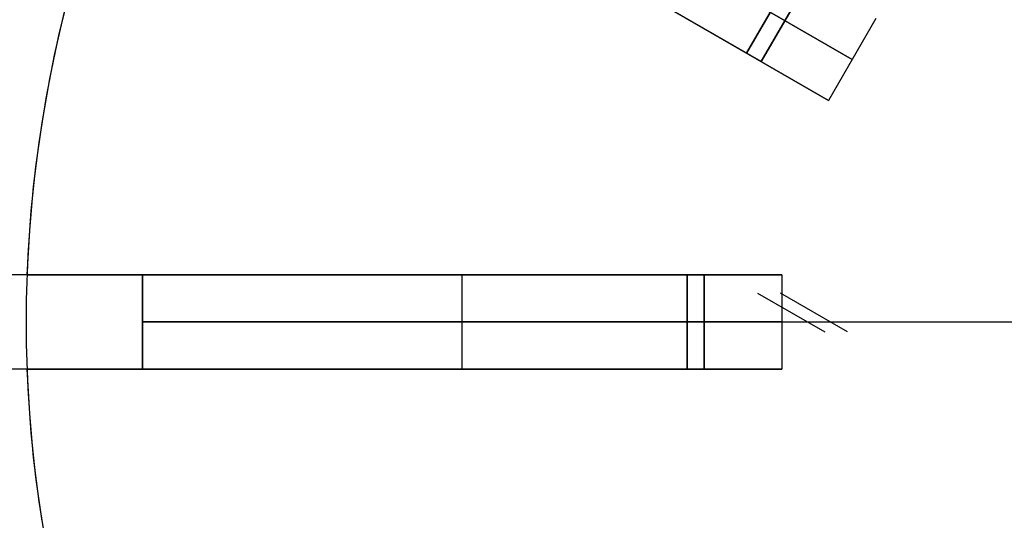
# Model space of a CAD drawing. Header units: millimetres. Extents: x 313 to 886, y -357 to 215.
# Tile 4 of 7: x 436 to 561, y -96 to -32. Entities that reach past the tile are written whole.
import ezdxf

# ---------------------------------------------------------------- set-up
doc = ezdxf.new("R2010")
doc.units = ezdxf.units.MM
doc.layers.add('Core_Sketch1', color=7, linetype='Continuous')
doc.layers.add('Core_Sketch2', color=7, linetype='Continuous')

msp = doc.modelspace()

# ---------------------------------------------------------------- linework, layer by layer
at = {"color": 0, "linetype": 'ByBlock', "lineweight": -2}
for points in [[(455.81132639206, 5.233216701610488), (453.2654108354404, 0.2138377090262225), (450.894659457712, -4.89061029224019), (448.7019102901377, -10.07401675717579), (446.6897882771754, -15.33017661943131), (444.8607021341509, -20.65279771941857), (443.2168414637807, -26.03550833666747), (441.7601741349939, -31.47186481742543), (440.4924439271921, -36.95535928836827), (439.4151684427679, -42.47942744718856), (438.5296372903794, -48.03745642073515), (437.8369105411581, -53.62279268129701), (437.3378174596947, -59.22875001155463), (437.0329555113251, -64.84861750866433)], [(455.81132639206, 5.233216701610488), (453.2654108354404, 0.2138377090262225), (450.894659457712, -4.89061029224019), (448.7019102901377, -10.07401675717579), (446.6897882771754, -15.33017661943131), (444.8607021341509, -20.65279771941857), (443.2168414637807, -26.03550833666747), (441.7601741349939, -31.47186481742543), (440.4924439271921, -36.95535928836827), (439.4151684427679, -42.47942744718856), (438.5296372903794, -48.03745642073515), (437.8369105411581, -53.62279268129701), (437.3378174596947, -59.22875001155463), (437.0329555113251, -64.84861750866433)], [(455.81132639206, 5.233216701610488), (453.2654108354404, 0.2138377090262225), (450.894659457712, -4.89061029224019), (448.7019102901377, -10.07401675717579), (446.6897882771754, -15.33017661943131), (444.8607021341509, -20.65279771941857), (443.2168414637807, -26.03550833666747), (441.7601741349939, -31.47186481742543), (440.4924439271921, -36.95535928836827), (439.4151684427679, -42.47942744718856), (438.5296372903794, -48.03745642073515), (437.8369105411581, -53.62279268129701), (437.3378174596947, -59.22875001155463), (437.0329555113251, -64.84861750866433)], [(455.81132639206, 5.233216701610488), (453.2654108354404, 0.2138377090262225), (450.894659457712, -4.89061029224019), (448.7019102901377, -10.07401675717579), (446.6897882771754, -15.33017661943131), (444.8607021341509, -20.65279771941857), (443.2168414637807, -26.03550833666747), (441.7601741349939, -31.47186481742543), (440.4924439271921, -36.95535928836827), (439.4151684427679, -42.47942744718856), (438.5296372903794, -48.03745642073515), (437.8369105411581, -53.62279268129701), (437.3378174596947, -59.22875001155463), (437.0329555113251, -64.84861750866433)], [(455.8113263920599, 5.233216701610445), (453.2654108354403, 0.213837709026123), (450.8946594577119, -4.890610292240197), (448.7019102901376, -10.07401675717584), (446.6897882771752, -15.33017661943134), (444.8607021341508, -20.65279771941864), (443.2168414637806, -26.03550833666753), (441.7601741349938, -31.47186481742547), (440.492443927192, -36.95535928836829), (439.4151684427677, -42.47942744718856), (438.5296372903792, -48.0374564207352), (437.836910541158, -53.62279268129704), (437.3378174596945, -59.22875001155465), (437.032955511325, -64.84861750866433)], [(455.8113263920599, 5.233216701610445), (453.2654108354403, 0.213837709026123), (450.8946594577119, -4.890610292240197), (448.7019102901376, -10.07401675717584), (446.6897882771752, -15.33017661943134), (444.8607021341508, -20.65279771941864), (443.2168414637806, -26.03550833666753), (441.7601741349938, -31.47186481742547), (440.492443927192, -36.95535928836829), (439.4151684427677, -42.47942744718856), (438.5296372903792, -48.0374564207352), (437.836910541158, -53.62279268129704), (437.3378174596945, -59.22875001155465), (437.032955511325, -64.84861750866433)], [(541.8539018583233, -37.51528417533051), (471.5145958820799, 3.095133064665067)], [(471.5145958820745, 3.095133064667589), (541.8539018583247, -37.51528417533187)], [(468.5145958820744, -2.101019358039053), (538.8539018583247, -42.7114365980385)], [(538.8539018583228, -42.71143659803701), (468.5145958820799, -2.101019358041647)], [(530.3094052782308, -37.77826919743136), (497.2846824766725, -18.71143659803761)], [(497.2846824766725, -18.71143659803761), (528.4536000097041, -36.70681952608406)], [(528.4536000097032, -36.70681952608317), (497.2846824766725, -18.71143659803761)], [(497.2846824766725, -18.71143659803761), (530.3094052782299, -37.7782691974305)], [(528.4536000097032, -36.70681952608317), (534.4536000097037, -26.31451468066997)], [(534.4536000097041, -26.31451468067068), (528.4536000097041, -36.70681952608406)], [(536.3094052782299, -27.38596435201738), (530.3094052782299, -37.7782691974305)], [(530.3094052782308, -37.77826919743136), (536.3094052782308, -27.38596435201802)], [(544.8539018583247, -32.3191317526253), (538.8539018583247, -42.7114365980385)], [(544.8539018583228, -32.3191317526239), (538.8539018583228, -42.71143659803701)], [(494.8219768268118, -64.84861750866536), (313.4886434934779, -64.84861750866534)], [(437.0329555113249, -64.84861750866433), (484.9222621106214, -64.84861750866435)], [(484.9222621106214, -64.84861750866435), (437.0329555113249, -64.84861750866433)], [(437.0329555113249, -64.84861750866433), (484.9222621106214, -64.84861750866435)], [(484.9222621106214, -64.84861750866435), (437.0329555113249, -64.84861750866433)], [(451.7014276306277, -64.84861750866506), (451.7014276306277, -76.84861750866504)], [(451.7014276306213, -76.84861750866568), (451.7014276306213, -64.84861750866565)], [(451.7014276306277, -64.84861750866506), (532.9222621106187, -64.84861750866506)], [(532.9222621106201, -64.84861750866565), (451.7014276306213, -64.84861750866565)], [(484.9222621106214, -64.84861750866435), (523.0559273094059, -64.84861750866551)], [(520.9130279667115, -64.84861750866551), (484.9222621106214, -64.84861750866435)], [(484.9222621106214, -64.84861750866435), (520.9130279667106, -64.8486175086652)], [(523.0559273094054, -64.8486175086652), (484.9222621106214, -64.84861750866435)], [(492.3118448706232, -76.84861750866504), (492.3118448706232, -64.84861750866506)], [(492.3118448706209, -76.84861750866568), (492.3118448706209, -64.84861750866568)], [(520.9130279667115, -64.84861750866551), (520.9130279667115, -76.84861750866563)], [(520.9130279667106, -76.84861750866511), (520.9130279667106, -64.8486175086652)], [(523.0559273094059, -76.84861750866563), (523.0559273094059, -64.84861750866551)], [(523.0559273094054, -64.8486175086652), (523.0559273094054, -76.84861750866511)], [(532.9222621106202, -64.84861750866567), (532.9222621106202, -76.84861750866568)], [(532.9222621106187, -64.84861750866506), (532.9222621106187, -76.84861750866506)], [(532.9222621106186, -70.84861750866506), (451.7014276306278, -70.84861750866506)], [(451.7014276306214, -70.84861750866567), (532.9222621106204, -70.84861750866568)], [(520.9130279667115, -70.84861750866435), (574.3889287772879, -70.84861750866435)], [(520.9130279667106, -70.84861750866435), (574.3889287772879, -70.84861750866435)], [(523.0559273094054, -70.84861750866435), (574.3889287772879, -70.84861750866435)], [(523.0559273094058, -70.84861750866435), (574.3889287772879, -70.84861750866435)], [(494.8219768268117, -76.84861750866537), (313.4886434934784, -76.84861750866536)], [(437.0329555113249, -76.84861750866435), (437.3378174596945, -82.46848500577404), (437.8369105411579, -88.07444233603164), (438.5296372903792, -93.6597785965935), (439.4151684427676, -99.21780757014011), (440.4924439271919, -104.7418757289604), (441.7601741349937, -110.2253701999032), (443.2168414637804, -115.6617266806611), (444.8607021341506, -121.0444372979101), (446.6897882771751, -126.3670583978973), (448.7019102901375, -131.6232182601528), (450.8946594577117, -136.8066247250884), (453.2654108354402, -141.9110727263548), (455.8113263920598, -146.9304517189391)], [(437.0329555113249, -76.84861750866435), (437.3378174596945, -82.46848500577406), (437.8369105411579, -88.07444233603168), (438.5296372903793, -93.65977859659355), (439.4151684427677, -99.21780757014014), (440.4924439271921, -104.7418757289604), (441.760174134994, -110.2253701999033), (443.2168414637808, -115.6617266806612), (444.8607021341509, -121.0444372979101), (446.6897882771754, -126.3670583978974), (448.7019102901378, -131.6232182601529), (450.8946594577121, -136.8066247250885), (453.2654108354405, -141.9110727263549), (455.8113263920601, -146.9304517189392)], [(437.0329555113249, -76.84861750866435), (437.3378174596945, -82.46848500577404), (437.8369105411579, -88.07444233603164), (438.5296372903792, -93.6597785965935), (439.4151684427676, -99.21780757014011), (440.4924439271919, -104.7418757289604), (441.7601741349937, -110.2253701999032), (443.2168414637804, -115.6617266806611), (444.8607021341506, -121.0444372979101), (446.6897882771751, -126.3670583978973), (448.7019102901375, -131.6232182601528), (450.8946594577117, -136.8066247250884), (453.2654108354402, -141.9110727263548), (455.8113263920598, -146.9304517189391)], [(437.0329555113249, -76.84861750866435), (437.3378174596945, -82.46848500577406), (437.8369105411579, -88.07444233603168), (438.5296372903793, -93.65977859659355), (439.4151684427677, -99.21780757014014), (440.4924439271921, -104.7418757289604), (441.760174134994, -110.2253701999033), (443.2168414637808, -115.6617266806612), (444.8607021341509, -121.0444372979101), (446.6897882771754, -126.3670583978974), (448.7019102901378, -131.6232182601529), (450.8946594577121, -136.8066247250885), (453.2654108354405, -141.9110727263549), (455.8113263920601, -146.9304517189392)], [(484.9222621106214, -76.84861750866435), (437.0329555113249, -76.84861750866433)], [(437.0329555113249, -76.84861750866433), (484.9222621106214, -76.84861750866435)], [(484.9222621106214, -76.84861750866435), (437.0329555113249, -76.84861750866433)], [(437.0329555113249, -76.84861750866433), (484.9222621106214, -76.84861750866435)], [(437.032955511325, -76.84861750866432), (437.3378174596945, -82.46848500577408), (437.836910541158, -88.0744423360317), (438.5296372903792, -93.65977859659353), (439.4151684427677, -99.21780757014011), (440.492443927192, -104.7418757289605), (441.7601741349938, -110.2253701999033), (443.2168414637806, -115.6617266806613), (444.8607021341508, -121.0444372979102), (446.6897882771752, -126.3670583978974), (448.7019102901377, -131.623218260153), (450.8946594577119, -136.8066247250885), (453.2654108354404, -141.911072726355), (455.81132639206, -146.9304517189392)], [(437.032955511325, -76.84861750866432), (437.3378174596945, -82.46848500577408), (437.836910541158, -88.0744423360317), (438.5296372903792, -93.65977859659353), (439.4151684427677, -99.21780757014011), (440.492443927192, -104.7418757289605), (441.7601741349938, -110.2253701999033), (443.2168414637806, -115.6617266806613), (444.8607021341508, -121.0444372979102), (446.6897882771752, -126.3670583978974), (448.7019102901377, -131.623218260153), (450.8946594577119, -136.8066247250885), (453.2654108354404, -141.911072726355), (455.81132639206, -146.9304517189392)], [(451.7014276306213, -76.84861750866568), (532.9222621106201, -76.84861750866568)], [(532.9222621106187, -76.84861750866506), (451.7014276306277, -76.84861750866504)], [(523.0559273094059, -76.84861750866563), (484.9222621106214, -76.84861750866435)], [(484.9222621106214, -76.84861750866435), (520.9130279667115, -76.84861750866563)], [(520.9130279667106, -76.84861750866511), (484.9222621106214, -76.84861750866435)], [(484.9222621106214, -76.84861750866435), (523.0559273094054, -76.84861750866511)]]:
    msp.add_lwpolyline(points, dxfattribs=at)
at = {"color": 0, "linetype": 'ByBlock', "lineweight": -2, "extrusion": (0.5000000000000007, 0.8660254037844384, 7.942635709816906e-16)}
msp.add_lwpolyline([(-476.007652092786, -1.846168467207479e-13), (-466.6299170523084, -59.66612022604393), (-459.3244269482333, -119.6212503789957), (-454.0999486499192, -179.7934419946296), (-450.9627517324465, -240.1104861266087), (-449.9166009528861, -300.5000000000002), (-450.9627517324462, -360.8895138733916), (-454.0999486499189, -421.2065580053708), (-459.3244269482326, -481.3787496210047), (-466.6299170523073, -541.3338797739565), (-476.0076520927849, -601.0000000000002)], dxfattribs=at)
at = {"color": 0, "linetype": 'ByBlock', "lineweight": -2, "extrusion": (0.01630523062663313, 0.9953041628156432, 0.09541364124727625)}
msp.add_lwpolyline([(-533.7715499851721, 14.22011968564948), (-542.3957053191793, 64.44927961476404)], dxfattribs=at)
at = {"color": 0, "linetype": 'ByBlock', "lineweight": -2, "extrusion": (0.01630523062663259, 0.9953041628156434, -0.09541364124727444)}
msp.add_lwpolyline([(-542.3957053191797, -662.7073441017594), (-533.7715499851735, -612.4781841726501)], dxfattribs=at)
at = {"color": 0, "linetype": 'ByBlock', "lineweight": -2, "extrusion": (0.01630523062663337, 0.9953041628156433, 0.09541364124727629)}
msp.add_lwpolyline([(-539.4812205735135, 64.94968553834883), (-530.8570652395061, 14.72052560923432)], dxfattribs=at)
at = {"color": 0, "linetype": 'ByBlock', "lineweight": -2, "extrusion": (0.01630523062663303, 0.9953041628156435, -0.09541364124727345)}
msp.add_lwpolyline([(-530.8570652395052, -612.9785900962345), (-539.4812205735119, -663.2077500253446)], dxfattribs=at)
at = {"color": 0, "linetype": 'ByBlock', "lineweight": -2, "extrusion": (0, 1, 0)}
for points in [[(-333.0475905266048, -560.923920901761), (-333.7398700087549, -565.0243257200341), (-334.5738063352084, -569.0982821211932), (-335.5483980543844, -573.1408978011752), (-336.6624748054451, -577.147318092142), (-337.91469872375, -581.1127317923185), (-339.3035660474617, -585.0323769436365), (-340.8274089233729, -588.9015465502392), (-342.4843974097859, -592.715594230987), (-344.2725416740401, -596.4699397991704), (-346.1896943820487, -600.1600747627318), (-348.2335532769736, -603.7815677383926), (-350.4016639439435, -607.3300697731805), (-352.6914227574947, -610.8013195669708), (-355.1000800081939, -614.1911485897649), (-357.6247432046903, -617.4954860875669), (-360.2623805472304, -620.7103639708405), (-363.0098245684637, -623.8319215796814), (-365.8637759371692, -626.856410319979), (-368.8208074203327, -629.7801981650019), (-371.8773679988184, -632.5997740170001), (-375.0297871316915, -635.3117519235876), (-378.2742791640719, -637.9128751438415), (-381.6069478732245, -640.4000200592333), (-385.0237911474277, -642.7701999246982), (-388.5207057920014, -645.0205684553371), (-392.0934924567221, -647.148423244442), (-395.7378606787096, -649.1512090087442), (-399.449434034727, -651.0265206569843), (-403.22375539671, -652.7721061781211), (-407.0562922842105, -654.3858693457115), (-410.9424423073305, -655.8658722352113), (-414.8775386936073, -657.2103375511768), (-418.8568558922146, -658.417650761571), (-422.8756152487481, -659.4863620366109), (-426.9289907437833, -660.4151879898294), (-431.0121147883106, -661.2030132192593), (-435.1200840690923, -661.848891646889), (-439.2479654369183, -662.3520476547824), (-443.3908018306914, -662.7118770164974), (-447.5436182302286, -662.9279476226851), (-451.7014276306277, -662.999999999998)], [(-451.7014276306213, 61.99999999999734), (-447.5436182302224, 61.92794762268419), (-443.3908018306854, 61.7118770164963), (-439.2479654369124, 61.35204765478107), (-435.1200840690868, 60.84889164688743), (-431.0121147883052, 60.20301321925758), (-426.9289907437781, 59.41518798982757), (-422.8756152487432, 58.48636203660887), (-418.8568558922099, 57.41765076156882), (-414.8775386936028, 56.21033755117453), (-410.9424423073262, 54.86587223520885), (-407.0562922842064, 53.38586934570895), (-403.2237553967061, 51.77210617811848), (-399.4494340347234, 50.02652065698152), (-395.7378606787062, 48.15120900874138), (-392.0934924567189, 46.14842324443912), (-388.5207057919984, 44.02056845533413), (-385.023791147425, 41.77019992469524), (-381.606947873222, 39.40002005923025), (-378.2742791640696, 36.91287514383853), (-375.0297871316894, 34.3117519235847), (-371.8773679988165, 31.59977401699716), (-368.8208074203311, 28.78019816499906), (-365.8637759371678, 25.85641031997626), (-363.0098245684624, 22.83192157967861), (-360.2623805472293, 19.71036397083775), (-357.6247432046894, 16.49548608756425), (-355.1000800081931, 13.19114858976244), (-352.6914227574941, 9.801319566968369), (-350.401663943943, 6.330069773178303), (-348.2335532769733, 2.78156773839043), (-346.1896943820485, -0.8399252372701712), (-344.27254167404, -4.530060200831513), (-342.4843974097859, -8.284405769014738), (-340.8274089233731, -12.0984534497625), (-339.303566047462, -15.96762305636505), (-337.9146987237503, -19.88726820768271), (-336.6624748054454, -23.8526819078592), (-335.5483980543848, -27.85910219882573), (-334.5738063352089, -31.90171787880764), (-333.7398700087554, -35.97567427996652), (-333.0475905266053, -40.07607909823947)], [(-520.9130279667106, -601.0000000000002), (-511.535292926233, -541.3338797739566), (-504.2298028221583, -481.3787496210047), (-499.0053245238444, -421.2065580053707), (-495.8681276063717, -360.8895138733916), (-494.8219768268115, -300.5000000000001), (-495.8681276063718, -240.1104861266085), (-499.0053245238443, -179.7934419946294), (-504.2298028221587, -119.6212503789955), (-511.5352929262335, -59.66612022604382), (-520.9130279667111, -2.157595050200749e-14)], [(-523.0559273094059, 11.99999999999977), (-532.9222621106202, 61.99999999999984)], [(-523.0559273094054, -613.0000000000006), (-532.9222621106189, -662.9999999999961)], [(-451.7014276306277, -662.9999999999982), (-447.5436182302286, -662.9279476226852), (-443.3908018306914, -662.7118770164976), (-439.2479654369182, -662.3520476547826), (-435.1200840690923, -661.8488916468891), (-431.0121147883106, -661.2030132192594), (-426.9289907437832, -660.4151879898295), (-422.8756152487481, -659.4863620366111), (-418.8568558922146, -658.417650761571), (-414.8775386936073, -657.210337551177), (-410.9424423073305, -655.8658722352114), (-407.0562922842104, -654.3858693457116), (-403.22375539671, -652.7721061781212), (-399.449434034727, -651.0265206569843), (-395.7378606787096, -649.1512090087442), (-392.0934924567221, -647.148423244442), (-388.5207057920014, -645.0205684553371), (-385.0237911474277, -642.7701999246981), (-381.6069478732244, -640.4000200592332), (-378.2742791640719, -637.9128751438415), (-375.0297871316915, -635.3117519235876), (-371.8773679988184, -632.5997740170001), (-368.8208074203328, -629.7801981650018), (-365.8637759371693, -626.8564103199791), (-363.0098245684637, -623.8319215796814), (-360.2623805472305, -620.7103639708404), (-357.6247432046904, -617.4954860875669), (-355.1000800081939, -614.1911485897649), (-352.6914227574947, -610.8013195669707), (-350.4016639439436, -607.3300697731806), (-348.2335532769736, -603.7815677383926), (-346.1896943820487, -600.1600747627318), (-344.2725416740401, -596.4699397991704), (-342.4843974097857, -592.715594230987), (-340.8274089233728, -588.9015465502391), (-339.3035660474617, -585.0323769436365), (-337.91469872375, -581.1127317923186), (-336.662474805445, -577.147318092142), (-335.5483980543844, -573.1408978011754), (-334.5738063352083, -569.0982821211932), (-333.7398700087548, -565.0243257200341), (-333.0475905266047, -560.923920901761)], [(-333.0475905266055, -40.07607909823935), (-333.7398700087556, -35.97567427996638), (-334.573806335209, -31.9017178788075), (-335.5483980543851, -27.85910219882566), (-336.6624748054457, -23.85268190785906), (-337.9146987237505, -19.88726820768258), (-339.3035660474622, -15.96762305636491), (-340.8274089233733, -12.0984534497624), (-342.4843974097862, -8.28440576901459), (-344.2725416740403, -4.530060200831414), (-346.1896943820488, -0.839925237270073), (-348.2335532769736, 2.781567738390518), (-350.4016639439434, 6.330069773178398), (-352.6914227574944, 9.801319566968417), (-355.1000800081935, 13.19114858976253), (-357.6247432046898, 16.49548608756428), (-360.2623805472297, 19.71036397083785), (-363.0098245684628, 22.83192157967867), (-365.8637759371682, 25.85641031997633), (-368.8208074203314, 28.78019816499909), (-371.8773679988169, 31.59977401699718), (-375.0297871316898, 34.31175192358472), (-378.27427916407, 36.91287514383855), (-381.6069478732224, 39.40002005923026), (-385.0237911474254, 41.77019992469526), (-388.5207057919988, 44.02056845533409), (-392.0934924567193, 46.14842324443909), (-395.7378606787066, 48.15120900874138), (-399.4494340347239, 50.0265206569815), (-403.2237553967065, 51.77210617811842), (-407.0562922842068, 53.38586934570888), (-410.9424423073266, 54.86587223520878), (-414.8775386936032, 56.21033755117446), (-418.8568558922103, 57.41765076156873), (-422.8756152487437, 58.48636203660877), (-426.9289907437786, 59.41518798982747), (-431.0121147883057, 60.20301321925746), (-435.1200840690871, 60.84889164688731), (-439.2479654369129, 61.35204765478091), (-443.3908018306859, 61.71187701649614), (-447.5436182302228, 61.92794762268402), (-451.7014276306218, 61.99999999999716)], [(-520.9130279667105, -601.0000000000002), (-511.5352929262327, -541.3338797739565), (-504.2298028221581, -481.3787496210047), (-499.0053245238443, -421.2065580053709), (-495.8681276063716, -360.8895138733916), (-494.8219768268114, -300.5000000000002), (-495.8681276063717, -240.1104861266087), (-499.0053245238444, -179.7934419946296), (-504.2298028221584, -119.6212503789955), (-511.5352929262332, -59.66612022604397), (-520.9130279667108, -2.273736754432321e-13)], [(-523.0559273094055, 11.9999999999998), (-532.9222621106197, 62.00000000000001)], [(-532.9222621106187, -662.9999999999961), (-523.0559273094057, -613.0000000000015)], [(-451.7014276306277, -662.9999999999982), (-447.5436182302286, -662.9279476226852), (-443.3908018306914, -662.7118770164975), (-439.2479654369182, -662.3520476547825), (-435.1200840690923, -661.8488916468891), (-431.0121147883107, -661.2030132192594), (-426.9289907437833, -660.4151879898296), (-422.8756152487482, -659.486362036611), (-418.8568558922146, -658.4176507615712), (-414.8775386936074, -657.210337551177), (-410.9424423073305, -655.8658722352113), (-407.0562922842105, -654.3858693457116), (-403.22375539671, -652.7721061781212), (-399.4494340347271, -651.0265206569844), (-395.7378606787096, -649.1512090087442), (-392.0934924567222, -647.148423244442), (-388.5207057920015, -645.0205684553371), (-385.0237911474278, -642.7701999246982), (-381.6069478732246, -640.4000200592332), (-378.274279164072, -637.9128751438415), (-375.0297871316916, -635.3117519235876), (-371.8773679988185, -632.5997740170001), (-368.8208074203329, -629.7801981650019), (-365.8637759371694, -626.8564103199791), (-363.0098245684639, -623.8319215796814), (-360.2623805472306, -620.7103639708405), (-357.6247432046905, -617.4954860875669), (-355.1000800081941, -614.1911485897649), (-352.6914227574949, -610.8013195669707), (-350.4016639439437, -607.3300697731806), (-348.2335532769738, -603.7815677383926), (-346.1896943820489, -600.1600747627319), (-344.2725416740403, -596.4699397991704), (-342.484397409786, -592.715594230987), (-340.8274089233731, -588.9015465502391), (-339.3035660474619, -585.0323769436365), (-337.9146987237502, -581.1127317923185), (-336.6624748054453, -577.147318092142), (-335.5483980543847, -573.1408978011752), (-334.5738063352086, -569.0982821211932), (-333.7398700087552, -565.0243257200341), (-333.0475905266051, -560.923920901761)], [(-333.0475905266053, -40.07607909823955), (-333.7398700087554, -35.97567427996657), (-334.5738063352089, -31.9017178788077), (-335.5483980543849, -27.85910219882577), (-336.6624748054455, -23.85268190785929), (-337.9146987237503, -19.88726820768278), (-339.303566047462, -15.96762305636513), (-340.8274089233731, -12.09845344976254), (-342.484397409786, -8.284405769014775), (-344.2725416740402, -4.530060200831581), (-346.1896943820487, -0.8399252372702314), (-348.2335532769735, 2.781567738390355), (-350.4016639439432, 6.330069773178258), (-352.6914227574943, 9.801319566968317), (-355.1000800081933, 13.1911485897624), (-357.6247432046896, 16.49548608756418), (-360.2623805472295, 19.7103639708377), (-363.0098245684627, 22.83192157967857), (-365.863775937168, 25.85641031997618), (-368.8208074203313, 28.78019816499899), (-371.8773679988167, 31.59977401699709), (-375.0297871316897, 34.31175192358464), (-378.2742791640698, 36.91287514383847), (-381.6069478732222, 39.40002005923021), (-385.0237911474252, 41.77019992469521), (-388.5207057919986, 44.02056845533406), (-392.0934924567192, 46.14842324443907), (-395.7378606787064, 48.15120900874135), (-399.4494340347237, 50.02652065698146), (-403.2237553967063, 51.77210617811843), (-407.0562922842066, 53.38586934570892), (-410.9424423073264, 54.86587223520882), (-414.8775386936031, 56.21033755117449), (-418.8568558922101, 57.41765076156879), (-422.8756152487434, 58.48636203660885), (-426.9289907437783, 59.41518798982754), (-431.0121147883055, 60.20301321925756), (-435.120084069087, 60.84889164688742), (-439.2479654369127, 61.35204765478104), (-443.3908018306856, 61.71187701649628), (-447.5436182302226, 61.92794762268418), (-451.7014276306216, 61.99999999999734)], [(-520.9130279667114, -1.601405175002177e-13), (-511.5352929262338, -59.66612022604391), (-504.2298028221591, -119.6212503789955), (-499.0053245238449, -179.7934419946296), (-495.8681276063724, -240.1104861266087), (-494.8219768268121, -300.5000000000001), (-495.8681276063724, -360.8895138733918), (-499.005324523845, -421.2065580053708), (-504.2298028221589, -481.3787496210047), (-511.5352929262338, -541.3338797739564), (-520.9130279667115, -601.0000000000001)], [(-532.9222621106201, 61.99999999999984), (-523.0559273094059, 11.99999999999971)], [(-523.0559273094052, -613.0000000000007), (-532.9222621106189, -662.9999999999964)]]:
    msp.add_lwpolyline(points, dxfattribs=at)
at = {"color": 0, "linetype": 'ByBlock', "lineweight": -2, "extrusion": (1, 0, 0)}
for points in [[(-64.84861750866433, -612.9999999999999), (-64.84861750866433, -601)], [(-64.84861750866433, -9.25185853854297e-17), (-64.84861750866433, 12)], [(-76.84861750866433, -601), (-76.84861750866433, -612.9999999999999)], [(-76.84861750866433, 12), (-76.84861750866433, -4.625929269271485e-17)]]:
    msp.add_lwpolyline(points, dxfattribs=at)
at = {"layer": 'Core_Sketch1'}
msp.add_lwpolyline([(442.4042632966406, -28.97469504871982), (441.0456527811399, -34.45529283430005), (439.8780745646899, -39.97974174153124), (438.9029354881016, -45.54138523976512), (438.1214105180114, -51.13352198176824), (437.5344413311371, -56.74941387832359), (437.1427351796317, -62.38229421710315), (436.9467640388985, -68.025375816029), (436.9467640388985, -73.67185920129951), (437.1427351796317, -79.3149408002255), (437.5344413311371, -84.94782113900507), (438.1214105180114, -90.56371303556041), (438.9029354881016, -96.15584977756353)], dxfattribs=at)
at = {"layer": 'Core_Sketch2'}
msp.add_lwpolyline([(442.4042632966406, -28.97469504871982), (441.0456527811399, -34.45529283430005), (439.8780745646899, -39.97974174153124), (438.9029354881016, -45.54138523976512), (438.1214105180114, -51.13352198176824), (437.5344413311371, -56.74941387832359), (437.1427351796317, -62.38229421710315), (436.9467640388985, -68.025375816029), (436.9467640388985, -73.67185920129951), (437.1427351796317, -79.3149408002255), (437.5344413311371, -84.94782113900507), (438.1214105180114, -90.56371303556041), (438.9029354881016, -96.15584977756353)], dxfattribs=at)

doc.saveas('drawing.dxf')
